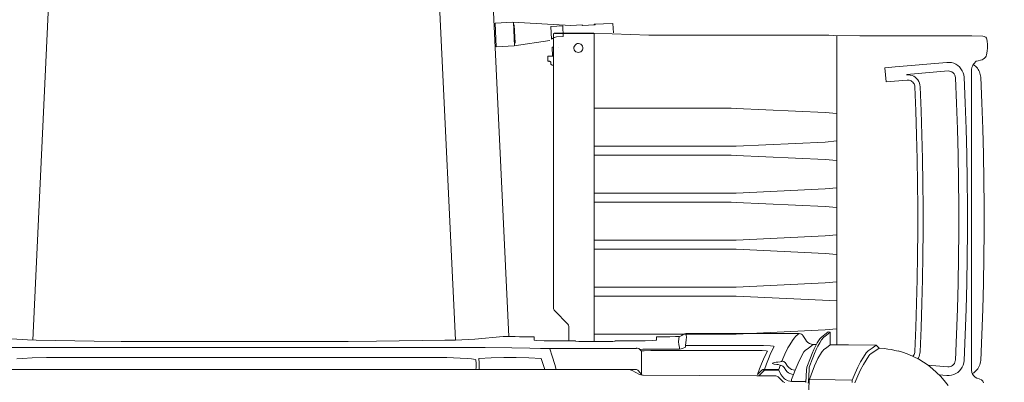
# Model space of a CAD drawing. Header units: millimetres. Extents: x 2204655785 to 2205143108, y 485765510 to 486291538.
# Tile 30 of 156: x 2204900455 to 2204902192, y 486174916 to 486175557. Entities that reach past the tile are written whole.
import ezdxf
from ezdxf.enums import TextEntityAlignment as Align
from ezdxf.lldxf.tags import DXFTag

# ---------------------------------------------------------------- set-up
doc = ezdxf.new("R2010")
doc.units = ezdxf.units.MM
doc.linetypes.add('DASHED2', pattern=[9.525, 6.35, -3.175])
doc.linetypes.add('НЕВИДИМАЯX2', pattern=[19.05, 12.7, -6.35])
for name, color, linetype in [('206ППР Панелевоз', 7, 'Continuous'), ('ППР_Автокран СКАТ-40', 7, 'Continuous'), ('ППР_Автокран_Опасная зона', 1, 'Continuous'), ('ППР_Автокран_Стрела', 7, 'Continuous'), ('ППР_Автокран_Стрела_15м', 7, 'Continuous'), ('ППР_Опасная зона от крана', 1, 'Continuous'), ('ППР_Разрез', 5, 'Continuous'), ('ППР_СКЛАД №2', 7, 'Continuous'), ('ППР_Стрела', 7, 'Continuous')]:
    doc.layers.add(name, color=color, linetype=linetype)
doc.styles.add('ППРк_М1-1', font='GOST_Common Italic.ttf', dxfattribs={"height": 800})
doc.styles.add('ППРк_М1-1кран', font='GOST_Common Italic.ttf', dxfattribs={"width": 0.8, "height": 600})
tags = doc.linetypes.add('опасная зона_Кран', pattern='A,30,-8,4,-8,30,-8,4,-8,30,-8,4,[230,Bbox.shx,S=2.5,R=0,X=0,Y=-10],-6', length=148).pattern_tags.tags
tags[24] = DXFTag(74, 5)

# ---------------------------------------------------------------- blocks, each defined once
blk = doc.blocks.new('*U374')
at = {"layer": 'ППР_Опасная зона от крана', "linetype": 'опасная зона_Кран', "lineweight": 80, "ltscale": 100}
blk.add_arc((135, 0), 54570, 90, 270, dxfattribs=at)
at = {"style": 'ППРк_М1-1', "width": 0.8}
for tag, p, height, flags in [('ОПАСНАЯ_ЗОНА', (25480.86, 21929.55), 800, 1), ('ОТЛЕТ_ГРУЗА', (25413.72, 20678.22), 800, 1), ('Кол-во_элементов', (2695.66, -1978.25), 1200, 8)]:
    blk.add_attdef(tag, p, '', height=height, dxfattribs=dict(at, flags=flags))
at = {"style": 'ППРк_М1-1', "width": 0.8, "flags": 8}
blk.add_attdef('МАРКА_КРАНА', text='', height=1200, dxfattribs=at).set_placement((8837.5, 818.17), align=Align.CENTER)
blk.add_attdef('ВЫСОТА', text='', height=1200, dxfattribs=at).set_placement((9134.89, -8454.02), align=Align.MIDDLE_CENTER)
at = {"layer": 'Defpoints', "style": 'ППРк_М1-1', "width": 0.8, "flags": 1}
for tag, p in [('МАКСИМАЛЬНАЯ_ДЛИНА_ГРУЗА', (25470.43, 19233.22)), ('ШИРИНА_ГРУЗА', (25397.01, 17803.51))]:
    blk.add_attdef(tag, p, '', height=800, dxfattribs=at)
at = {"layer": 'ППР_Разрез', "style": 'ППРк_М1-1кран', "width": 0.8, "flags": 8}
for tag, p in [('РАЗРЕЗ2', (-1027.85, 55181.17)), ('РАЗРЕЗ', (-1731.87, -54129.29))]:
    blk.add_attdef(tag, p, '', height=800, dxfattribs=at)
at = {"layer": 'ППР_Стрела', "style": 'ППРк_М1-1кран', "width": 0.8, "flags": 8}
for tag, p in [('ВЫСОТА_КРЮКА_ГОРИЗ', (-22781.64, 24557.61)), ('ВЫСОТА_КРЮКА_НАКЛ', (-23522.06, 23711.4)), ('ГАБАРИТ_СТРЕЛЫ', (-25019.84, 21408.72)), ('ВЫЛЕТ', (-19745.38, 16966.54))]:
    blk.add_attdef(tag, p, '', height=800, rotation=317, dxfattribs=at)
blk = doc.blocks.new('*U443')
at = {"layer": 'ППР_Опасная зона от крана', "linetype": 'опасная зона_Кран', "lineweight": 80, "ltscale": 100}
blk.add_arc((135, 0), 50270, 90, 270, dxfattribs=at)
at = {"layer": 'ППР_Стрела', "linetype": 'НЕВИДИМАЯX2', "lineweight": 50, "ltscale": 100}
blk.add_arc((135, 0), 38700, 90, 270, dxfattribs=at)
at = {"layer": 'ППР_Стрела', "linetype": 'Continuous', "lineweight": 100}
blk.add_arc((135, 0), 30700, 90, 270, dxfattribs=at)
at = {"style": 'ППРк_М1-1', "width": 0.8}
for tag, p, height, flags in [('ОПАСНАЯ_ЗОНА', (25480.86, 21929.55), 800, 1), ('ОТЛЕТ_ГРУЗА', (25413.72, 20678.22), 800, 1), ('Кол-во_элементов', (2695.66, -1978.25), 1200, 8)]:
    blk.add_attdef(tag, p, '', height=height, dxfattribs=dict(at, flags=flags))
at = {"style": 'ППРк_М1-1', "width": 0.8, "flags": 8}
blk.add_attdef('МАРКА_КРАНА', text='', height=1200, dxfattribs=at).set_placement((8837.5, 818.17), align=Align.CENTER)
blk.add_attdef('ВЫСОТА', text='', height=1200, dxfattribs=at).set_placement((9134.89, -8454.02), align=Align.MIDDLE_CENTER)
at = {"layer": 'Defpoints', "style": 'ППРк_М1-1', "width": 0.8, "flags": 1}
for tag, p in [('МАКСИМАЛЬНАЯ_ДЛИНА_ГРУЗА', (25470.43, 19233.22)), ('ШИРИНА_ГРУЗА', (25397.01, 17803.51))]:
    blk.add_attdef(tag, p, '', height=800, dxfattribs=at)
at = {"layer": 'ППР_Разрез', "style": 'ППРк_М1-1кран', "width": 0.8, "flags": 8}
for tag, p in [('РАЗРЕЗ2', (-1027.85, 55181.17)), ('РАЗРЕЗ', (-1731.87, -54129.29))]:
    blk.add_attdef(tag, p, '', height=800, dxfattribs=at)
at = {"layer": 'ППР_Стрела', "style": 'ППРк_М1-1кран', "width": 0.8, "flags": 8}
for tag, p in [('ВЫСОТА_КРЮКА_ГОРИЗ', (-19652.89, 21607.87)), ('ГАБАРИТ_СТРЕЛЫ', (-25019.84, 21408.72)), ('ВЫСОТА_КРЮКА_НАКЛ', (-20393.31, 20761.66)), ('ВЫЛЕТ', (-16616.63, 14016.8))]:
    blk.add_attdef(tag, p, '', height=800, rotation=317, dxfattribs=at)
blk = doc.blocks.new('*U778')
at = {"layer": 'ППР_Автокран_Опасная зона', "color": 1, "linetype": 'опасная зона_Кран', "lineweight": 80, "ltscale": 100}
blk.add_arc((-3.65, 4.56), 29000, 319.788537, 219.788112, dxfattribs=at)
at = {"layer": 'ППР_Автокран_Стрела', "lineweight": 50}
blk.add_arc((-3.65, 4.56), 18000, 319.786841, 219.78643, dxfattribs=at)
at = {"layer": 'ППР_Автокран_Стрела_15м', "linetype": 'DASHED2', "lineweight": 35}
blk.add_arc((0.22, 1.42), 15000, 319.786203, 219.767437, dxfattribs=at)
blk = doc.blocks.new('*U789')
at = {"layer": '206ППР Панелевоз', "lineweight": 5}
for p, q in [((-573.4, 2762.1), (-574.4, 2760.5)), ((-571.9, 2763.3), (-573.4, 2762.1)), ((-570.3, 2764.1), (-571.9, 2763.3)), ((-565.8, 2764.8), (-570.3, 2764.1)), ((-561.1, 2765.1), (-565.8, 2764.8)), ((-555.1, 2765), (-561.1, 2765.1)), ((-548.8, 2764.6), (-555.1, 2765)), ((-542.7, 2763.7), (-548.8, 2764.6)), ((-539.9, 2762.6), (-542.7, 2763.7)), ((-538.1, 2761.5), (-539.9, 2762.6)), ((-575.2, 2756.8), (-576.2, 2737.5)), ((-574.8, 2759.4), (-575.2, 2756.8)), ((-574.4, 2760.5), (-574.8, 2759.4)), ((-536.4, 2759.9), (-538.1, 2761.5)), ((-534.8, 2757.7), (-536.4, 2759.9)), ((-533.9, 2756.1), (-534.8, 2757.7)), ((-532.8, 2753.1), (-533.9, 2756.1)), ((-531.7, 2748.7), (-532.8, 2753.1)), ((-531.1, 2745.5), (-531.7, 2748.7)), ((-531.7, 2748.7), (-531.7, 2748.7)), ((-530.1, 2744.3), (-531.1, 2745.5)), ((-520.5, 2745.8), (-522.2, 2744)), ((-518.7, 2747.4), (-520.5, 2745.8)), ((-516.7, 2748.8), (-518.7, 2747.4)), ((-514.6, 2750), (-516.7, 2748.8)), ((-512.4, 2751), (-514.6, 2750)), ((-510.1, 2751.9), (-512.4, 2751)), ((-507.8, 2752.5), (-510.1, 2751.9)), ((-505.4, 2753), (-507.8, 2752.5)), ((-502.9, 2753.2), (-505.4, 2753)), ((-457.5, 2755.2), (-502.9, 2753.2)), ((-412, 2756.8), (-457.5, 2755.2)), ((-366.5, 2758), (-412, 2756.8)), ((-321, 2758.8), (-366.5, 2758)), ((-275.5, 2759.2), (-321, 2758.8)), ((-230, 2759.2), (-275.5, 2759.2)), ((-184.5, 2758.8), (-230, 2759.2)), ((-139, 2758), (-184.5, 2758.8)), ((-93.5, 2756.8), (-139, 2758)), ((-48, 2755.2), (-93.5, 2756.8)), ((-2.5, 2753.2), (-48, 2755.2)), ((0.1, 2752.9), (-2.5, 2753.2)), ((2.6, 2752.5), (0.1, 2752.9)), ((5.1, 2751.7), (2.6, 2752.5)), ((7.5, 2750.8), (5.1, 2751.7)), ((9.8, 2749.6), (7.5, 2750.8)), ((12, 2748.2), (9.8, 2749.6)), ((14.1, 2746.6), (12, 2748.2)), ((16, 2744.9), (14.1, 2746.6)), ((17.7, 2742.9), (16, 2744.9)), ((28.5, 2746.6), (26.7, 2743.4)), ((29.8, 2750.5), (28.5, 2746.6)), ((30.3, 2752), (29.8, 2750.4)), ((29.8, 2750.4), (29.8, 2750.5)), ((31.7, 2754.9), (30.3, 2752)), ((32.8, 2756.1), (31.7, 2754.9)), ((34.2, 2757.1), (32.8, 2756.1)), ((36.7, 2758.1), (34.2, 2757.1)), ((-576.2, 2737.5), (-576.2, 2737)), ((-576.2, 2737), (-576.2, 2737)), ((-576.2, 2737), (-576.2, 2737)), ((-576.2, 2737), (-576.2, 2539.9)), ((-527.8, 2742.1), (-530.1, 2744.3)), ((-525.3, 2740.2), (-527.8, 2742.1)), ((-522.5, 2738.7), (-525.3, 2740.2)), ((-523.8, 2742.2), (-525.2, 2740.1)), ((-522.2, 2744), (-523.8, 2742.2)), ((-520.1, 2737.8), (-522.5, 2738.7)), ((-516.3, 2737), (-520.1, 2737.8)), ((12.5, 2737), (-516.3, 2737)), ((-411.9, 2727.4), (-457.4, 2725.8)), ((-366.4, 2728.6), (-411.9, 2727.4)), ((-320.9, 2729.4), (-366.4, 2728.6)), ((-275.4, 2729.8), (-320.9, 2729.4)), ((-229.9, 2729.8), (-275.4, 2729.8)), ((-184.4, 2729.4), (-229.9, 2729.8)), ((-138.9, 2728.6), (-184.4, 2729.4)), ((-93.4, 2727.4), (-138.9, 2728.6)), ((-47.9, 2725.8), (-93.4, 2727.4)), ((14.6, 2737.1), (12.5, 2737)), ((18.4, 2737.7), (14.6, 2737.1)), ((19.2, 2740.9), (17.7, 2742.9)), ((21.6, 2739), (18.4, 2737.7)), ((20.6, 2738.6), (19.2, 2740.9)), ((24.4, 2740.9), (21.6, 2739)), ((26.7, 2743.4), (24.4, 2740.9)), ((-523.7, 2712.7), (-525.9, 2709.3)), ((-521, 2715.8), (-523.7, 2712.7)), ((-517.9, 2718.4), (-521, 2715.8)), ((-514.5, 2720.6), (-517.9, 2718.4)), ((-510.8, 2722.2), (-514.5, 2720.6)), ((-506.9, 2723.3), (-510.8, 2722.2)), ((-502.8, 2723.8), (-506.9, 2723.3)), ((-457.4, 2725.8), (-502.8, 2723.8)), ((-456.8, 2710.5), (-502.1, 2708.6)), ((-411.4, 2712.1), (-456.8, 2710.5)), ((-366.1, 2713.3), (-411.4, 2712.1)), ((-320.7, 2714.1), (-366.1, 2713.3)), ((-275.3, 2714.5), (-320.7, 2714.1)), ((-230, 2714.5), (-275.3, 2714.5)), ((-184.6, 2714.1), (-230, 2714.5)), ((-139.2, 2713.3), (-184.6, 2714.1)), ((-93.8, 2712.1), (-139.2, 2713.3)), ((-48.5, 2710.5), (-93.8, 2712.1)), ((-3.2, 2708.6), (-48.5, 2710.5)), ((-2.4, 2723.8), (-47.9, 2725.8)), ((1.6, 2723.3), (-2.4, 2723.8)), ((5.5, 2722.2), (1.6, 2723.3)), ((9.2, 2720.6), (5.5, 2722.2)), ((12.7, 2718.4), (9.2, 2720.6)), ((15.8, 2715.8), (12.7, 2718.4)), ((18.4, 2712.7), (15.8, 2715.8)), ((20.6, 2709.3), (18.4, 2712.7)), ((-528.7, 2701.7), (-529.2, 2697.7)), ((-529.2, 2697.7), (-529.2, 2693.6)), ((-529.2, 2693.6), (-521.3, 2602.5)), ((-527.6, 2705.6), (-528.7, 2701.7)), ((-525.9, 2709.3), (-527.6, 2705.6)), ((-513.9, 2698), (-514, 2695.6)), ((-514, 2695.6), (-507.7, 2622.7)), ((-513.3, 2700.4), (-513.9, 2698)), ((-512.2, 2702.6), (-513.3, 2700.4)), ((-510.8, 2704.5), (-512.2, 2702.6)), ((-508.9, 2706.2), (-510.8, 2704.5)), ((-506.8, 2707.4), (-508.9, 2706.2)), ((-504.5, 2708.2), (-506.8, 2707.4)), ((-502.1, 2708.6), (-504.5, 2708.2)), ((-2, 2708.4), (-3.2, 2708.6)), ((0.4, 2707.9), (-2, 2708.4)), ((2.6, 2706.8), (0.4, 2707.9)), ((4.6, 2705.4), (2.6, 2706.8)), ((6.3, 2703.6), (4.6, 2705.4)), ((5.7, 2659.9), (8.7, 2695)), ((7.5, 2701.5), (6.3, 2703.6)), ((8.2, 2699.8), (7.5, 2701.5)), ((8.7, 2697.4), (8.2, 2699.8)), ((8.7, 2695), (8.7, 2697.4)), ((22.3, 2705.6), (20.6, 2709.3)), ((23.4, 2701.7), (22.3, 2705.6)), ((22.7, 2679.6), (23.9, 2693.6)), ((24, 2697.7), (23.4, 2701.7)), ((23.9, 2693.6), (24, 2697.7)), ((41.9, 2695.7), (35.7, 2691.1)), ((18.4, 2675.3), (11.9, 2668)), ((25.4, 2682.2), (18.4, 2675.3)), ((32.7, 2688.6), (25.4, 2682.2)), ((35.7, 2691.1), (32.7, 2688.6)), ((5.9, 2660.3), (0.4, 2652.3)), ((11.9, 2668), (5.9, 2660.3)), ((-498.3, 2642.2), (-500.7, 2640.1)), ((-495.5, 2643.9), (-498.3, 2642.2)), ((-492.6, 2645.2), (-495.5, 2643.9)), ((-489.4, 2646.1), (-492.6, 2645.2)), ((-486.2, 2646.4), (-489.4, 2646.1)), ((-443.7, 2648.2), (-486.2, 2646.4)), ((-401.1, 2649.5), (-443.7, 2648.2)), ((-358.5, 2650.6), (-401.1, 2649.5)), ((-400.8, 2640.1), (-358.3, 2641.1)), ((-315.9, 2651.3), (-358.5, 2650.6)), ((-358.3, 2641.1), (-315.8, 2641.8)), ((-273.4, 2651.6), (-315.9, 2651.3)), ((-315.8, 2641.8), (-273.3, 2642.2)), ((-230.8, 2651.6), (-273.4, 2651.6)), ((-273.3, 2642.2), (-230.8, 2642.2)), ((-188.2, 2651.3), (-230.8, 2651.6)), ((-230.8, 2642.2), (-188.3, 2641.8)), ((-188.3, 2641.8), (-145.8, 2641.1)), ((-145.6, 2650.6), (-188.2, 2651.3)), ((-145.8, 2641.1), (-103.3, 2640.1)), ((-103, 2649.5), (-145.6, 2650.6)), ((-60.4, 2648.2), (-103, 2649.5)), ((-17.9, 2646.4), (-60.4, 2648.2)), ((-15.1, 2646.1), (-17.9, 2646.4)), ((-12.5, 2645.5), (-15.1, 2646.1)), ((-9.9, 2644.6), (-12.5, 2645.5)), ((-7.5, 2643.3), (-9.9, 2644.6)), ((-4.7, 2643.9), (-9.2, 2635.2)), ((-5.7, 2642), (-7.5, 2643.3)), ((0.4, 2652.3), (-4.7, 2643.9)), ((-506.8, 2629), (-507.3, 2625.8)), ((-507.3, 2625.8), (-507.2, 2622.5)), ((-505.9, 2632.1), (-506.8, 2629)), ((-504.6, 2635), (-505.9, 2632.1)), ((-502.8, 2637.7), (-504.6, 2635)), ((-500.7, 2640.1), (-502.8, 2637.7)), ((-497.8, 2625.1), (-497.6, 2627)), ((-497.8, 2623.3), (-497.8, 2625.1)), ((-494.6, 2586.4), (-497.8, 2623.3)), ((-497.6, 2627), (-497.1, 2628.8)), ((-497.1, 2628.8), (-496.3, 2630.4)), ((-496.3, 2630.4), (-495.3, 2632)), ((-495.3, 2632), (-494.1, 2633.4)), ((-494.1, 2633.4), (-492.7, 2634.6)), ((-492.7, 2634.6), (-491.1, 2635.6)), ((-491.1, 2635.6), (-489.4, 2636.3)), ((-489.4, 2636.3), (-487.7, 2636.8)), ((-487.7, 2636.8), (-485.8, 2637)), ((-485.8, 2637), (-443.3, 2638.7)), ((-443.3, 2638.7), (-400.8, 2640.1)), ((-103.3, 2640.1), (-60.8, 2638.7)), ((-60.8, 2638.7), (-18.3, 2637)), ((-18.3, 2637), (-16.5, 2636.8)), ((-13.2, 2626.3), (-16.6, 2617.2)), ((-16.5, 2636.8), (-14.7, 2636.3)), ((-14.7, 2636.3), (-13, 2635.6)), ((-9.2, 2635.2), (-13.2, 2626.3)), ((-13, 2635.6), (-11.4, 2634.6)), ((-11.4, 2634.6), (-10, 2633.4)), ((-18.9, 2607.7), (-20.4, 2601.7)), ((-16.6, 2617.2), (-19.5, 2607.8)), ((-19.5, 2607.8), (-18.9, 2607.7)), ((-521.3, 2602.5), (-519.6, 2584.2)), ((-22.8, 2589.6), (-23.7, 2583.4)), ((-21.7, 2595.7), (-22.8, 2589.6)), ((-20.4, 2601.7), (-21.7, 2595.7)), ((-519.6, 2584.2), (-494.6, 2586.4)), ((-24.5, 2574.1), (-29.4, 2569)), ((-23.7, 2583.4), (-24.5, 2574.7)), ((-24.5, 2574.7), (-24.5, 2574.1)), ((-14.5, 2559.7), (-24.5, 2574.1)), ((-29.4, 2569), (-30.2, 2520.2)), ((-29.4, 2569), (-24.5, 2561.9)), ((-24.5, 2561.9), (-19.6, 2554.8)), ((-19.6, 2554.8), (-18, 2553)), ((-12.9, 2557.9), (-14.5, 2559.7)), ((-10.6, 2556.1), (-12.9, 2557.9)), ((-3.4, 2551.2), (-10.6, 2556.1)), ((-576.2, 2539.9), (-576.9, 2493.7)), ((-18, 2553), (-15.8, 2551.2)), ((-15.8, 2551.2), (-8.5, 2546.3)), ((-8.5, 2546.3), (-0.1, 2541.4)), ((4.8, 2546.3), (-3.4, 2551.2)), ((-0.1, 2541.4), (9.5, 2536.5)), ((14.1, 2541.3), (4.8, 2546.3)), ((9.5, 2536.5), (20.1, 2531.6)), ((24.8, 2536.4), (14.1, 2541.3)), ((36.8, 2531.4), (24.8, 2536.4)), ((-30.2, 2520.2), (-30.5, 2487.6)), ((20.1, 2531.6), (31.9, 2526.7)), ((31.4, 2496.3), (31.9, 2526.7)), ((31.9, 2526.7), (36.5, 2526.4)), ((-576.9, 2493.7), (-577, 2485.1)), ((-577, 2485.1), (-577, 2485.1)), ((-577, 2485.1), (-577, 2167.9)), ((-30.4, 2499.4), (-576.8, 2499.4)), ((-440.5, 2479), (-438.6, 2499.4)), ((-390.3, 2499.4), (-388.4, 2479)), ((-355.7, 2499.4), (-357.5, 2479)), ((-305.5, 2479), (-307.3, 2499.4)), ((-274.6, 2479), (-272.7, 2499.4)), ((-222.5, 2479), (-224.4, 2499.4)), ((-191.6, 2479), (-189.8, 2499.4)), ((-141.4, 2499.4), (-139.6, 2479)), ((-107.7, 2499.4), (-116, 2322)), ((-58.5, 2499.4), (-56.6, 2479)), ((-53, 2484), (-52.5, 2487.6)), ((-43.9, 2472.6), (-53, 2484)), ((-52.5, 2487.6), (-47.2, 2481)), ((-52.5, 2487.6), (-30.5, 2487.6)), ((-30.5, 2487.6), (-25.1, 2481.1)), ((31.1, 2451), (31.4, 2496.3)), ((-447.9, 2322), (-440.5, 2479)), ((-388.4, 2479), (-381.1, 2322)), ((-357.5, 2479), (-364.9, 2322)), ((-298.1, 2322), (-305.5, 2479)), ((-281.9, 2322), (-274.6, 2479)), ((-215.2, 2322), (-222.5, 2479)), ((-199, 2322), (-191.6, 2479)), ((-139.6, 2479), (-132.2, 2322)), ((-56.6, 2479), (-49.2, 2322)), ((-47.2, 2481), (-43.8, 2476.7)), ((-41.9, 2470.4), (-43.9, 2472.6)), ((-43.8, 2476.7), (-41.8, 2474.5)), ((-40.6, 2469.2), (-41.9, 2470.4)), ((-41.8, 2474.5), (-40.5, 2473.4)), ((-38.9, 2468.1), (-40.6, 2469.2)), ((-40.5, 2473.4), (-38.9, 2472.3)), ((-38.9, 2472.3), (-33.6, 2469.2)), ((-33.6, 2465), (-38.9, 2468.1)), ((-33.6, 2469.2), (-28, 2466.2)), ((-25.1, 2481.1), (-21.7, 2476.7)), ((-21.7, 2476.7), (-19.8, 2474.5)), ((-19.8, 2474.5), (-18.5, 2473.4)), ((-18.5, 2473.4), (-16.9, 2472.3)), ((-16.9, 2472.3), (-16.9, 2472.3)), ((-16.9, 2472.3), (-6, 2466.2)), ((-34.2, 2448.3), (-32.5, 2451.2)), ((-28, 2462), (-33.6, 2465)), ((-32.5, 2451.2), (-31.4, 2454.5)), ((-31.4, 2454.5), (-31, 2457.8)), ((-31, 2457.8), (-31, 2463.6)), ((-29.1, 2455.5), (-31, 2457.8)), ((-23.7, 2448.6), (-29.1, 2455.5)), ((-28, 2466.2), (-21.7, 2463.1)), ((-21.7, 2458.9), (-28, 2462)), ((-21.7, 2463.1), (-14.9, 2460.1)), ((-14.9, 2455.9), (-21.7, 2458.9)), ((-14.9, 2460.1), (-7.5, 2457)), ((-7.5, 2452.8), (-14.9, 2455.9)), ((-7.5, 2457), (9.1, 2450.9)), ((9.1, 2446.7), (-7.5, 2452.8)), ((-6, 2466.2), (0.3, 2463.2)), ((0.3, 2463.2), (7.1, 2460.2)), ((7.1, 2460.2), (22.5, 2454.1)), ((9.1, 2450.9), (14.2, 2450.4)), ((14.2, 2450.4), (34.4, 2449.3)), ((22.5, 2454.1), (31.1, 2451)), ((31.3, 2450.9), (31.1, 2451)), ((34.3, 2450.7), (31.3, 2450.9)), ((57, 2449.5), (34.3, 2450.7)), ((34.4, 2449.3), (37.7, 2449)), ((-50, 2433.2), (-49.8, 2435.2)), ((-48.3, 2430.5), (-50, 2433.2)), ((-50, 2233.2), (-50, 2433.2)), ((-49.8, 2435.2), (-49.2, 2436.9)), ((-49.2, 2436.9), (-48.1, 2438.6)), ((-48.1, 2438.6), (-46.9, 2439.7)), ((-46.9, 2439.7), (-39.4, 2443.9)), ((-39.4, 2443.9), (-36.6, 2445.8)), ((-36.6, 2445.8), (-34.2, 2448.3)), ((-20.6, 2444.1), (-23.7, 2448.6)), ((-19, 2442.3), (-20.6, 2444.1)), ((-17.8, 2441.5), (-19, 2442.3)), ((-8.8, 2436.4), (-17.8, 2441.5)), ((2, 2431.1), (-8.8, 2436.4)), ((10, 2446.6), (9.1, 2446.7)), ((14.2, 2446.2), (10, 2446.6)), ((36.4, 2444.9), (14.2, 2446.2)), ((34.3, 2445.1), (34.3, 2419.6)), ((-45.4, 2427.3), (-48.3, 2430.5)), ((-42.1, 2424.2), (-45.4, 2427.3)), ((-37.9, 2421.1), (-42.1, 2424.2)), ((-30.5, 2416.4), (-37.9, 2421.1)), ((-24.7, 2413.1), (-30.5, 2416.4)), ((14.5, 2425.8), (2, 2431.1)), ((7.3, 2412.5), (9.7, 2414.5)), ((9.7, 2414.5), (11.7, 2416.9)), ((11.7, 2416.9), (13.2, 2419.7)), ((13.2, 2419.7), (14.2, 2422.6)), ((14.2, 2422.6), (14.5, 2425.8)), ((14.5, 2425.8), (21.9, 2422.9)), ((20.7, 2416.8), (19.2, 2414)), ((21.6, 2419.8), (20.7, 2416.8)), ((21.9, 2422.9), (21.6, 2419.8)), ((21.9, 2422.9), (31.1, 2419.6)), ((21.9, 2422.9), (21.9, 2422.9)), ((31.1, 2419.6), (32.6, 2419.2)), ((32.6, 2419.2), (33.4, 2419.1)), ((34, 2416.6), (33.3, 2413.7)), ((33.4, 2419.1), (34, 2419.2)), ((34, 2419.2), (34.3, 2419.6)), ((34.3, 2419.6), (34, 2416.6)), ((-13.9, 2407.8), (-24.7, 2413.1)), ((-1.3, 2402.4), (-13.9, 2407.8)), ((-1.3, 2402.4), (-1.1, 2404.1)), ((-1, 2402), (-1.3, 2402.4)), ((-1.1, 2404.1), (-0.6, 2405.7)), ((-0.4, 2399.7), (-1, 2402)), ((-0.6, 2405.7), (0.2, 2407.2)), ((0.2, 2395.4), (-0.4, 2399.7)), ((0.2, 2407.2), (1.2, 2408.4)), ((1.2, 2408.4), (7.3, 2412.5)), ((5.5, 2398.8), (4.8, 2395.9)), ((5.8, 2399.4), (5.5, 2398.8)), ((6.1, 2399.6), (5.8, 2399.4)), ((6.3, 2401.2), (6.1, 2399.6)), ((13.2, 2397.1), (6.1, 2399.6)), ((6.8, 2402.8), (6.3, 2401.2)), ((7.6, 2404.3), (6.8, 2402.8)), ((8.7, 2405.6), (7.6, 2404.3)), ((10, 2406.6), (8.7, 2405.6)), ((14.7, 2409.7), (10, 2406.6)), ((21.9, 2400.9), (14.4, 2397.1)), ((17.2, 2411.6), (14.7, 2409.7)), ((19.2, 2414), (17.2, 2411.6)), ((26, 2403.5), (21.9, 2400.9)), ((27.9, 2405.2), (26, 2403.5)), ((26.8, 2396.5), (32.7, 2402.2)), ((29.7, 2407.2), (27.9, 2405.2)), ((31.1, 2409.1), (29.7, 2407.2)), ((32.3, 2411.2), (31.1, 2409.1)), ((33.3, 2413.7), (32.3, 2411.2)), ((32.7, 2402.2), (34.9, 2404.7)), ((32.7, 2402.2), (32.7, 2402.2)), ((34.9, 2404.7), (36.5, 2407.7)), ((-28.8, 2370.2), (-28.2, 2382.7)), ((-28.2, 2382.7), (-27.7, 2387.6)), ((-27.7, 2387.6), (-27.4, 2388.8)), ((-27.4, 2388.8), (-27.3, 2389)), ((-27.3, 2389), (-27.2, 2389.1)), ((-27.2, 2389.1), (-20.6, 2385.6)), ((-20.6, 2385.6), (-13.3, 2382.1)), ((-13.3, 2382.1), (-5.2, 2378.6)), ((0.6, 2392.2), (0.2, 2395.4)), ((1.4, 2387.6), (0.6, 2392.2)), ((1.9, 2386.4), (1.4, 2387.6)), ((2.3, 2385.9), (1.9, 2386.4)), ((2.8, 2386.1), (2.3, 2385.9)), ((3.2, 2387), (2.8, 2386.1)), ((3.7, 2388.6), (3.2, 2387)), ((4.5, 2393.8), (3.7, 2388.6)), ((4.8, 2395.9), (4.5, 2393.8)), ((4.5, 2393.8), (4.5, 2393.8)), ((13.2, 2371.7), (13.2, 2397.1)), ((14.4, 2397.1), (14.4, 2371.7)), ((24.4, 2358.5), (24.8, 2392)), ((24.8, 2392), (25, 2393.5)), ((25, 2393.5), (25.5, 2394.8)), ((25.5, 2394.8), (26.3, 2396)), ((26.3, 2396), (26.8, 2396.5)), ((26.8, 2396.5), (26.8, 2396.5)), ((-29, 2354.1), (-28.8, 2370.2)), ((-20.4, 2353.9), (-20.1, 2367.9)), ((-20.1, 2367.9), (-19.6, 2375)), ((-19.6, 2375), (-19.3, 2377.1)), ((-19.3, 2377.1), (-19.1, 2377.3)), ((-19.1, 2377.3), (-19.1, 2377.3)), ((-19.1, 2377.3), (-12.4, 2373.8)), ((-12.4, 2373.8), (-4.9, 2370.3)), ((-5.2, 2378.6), (3.6, 2375.1)), ((-4.9, 2370.3), (3.3, 2366.7)), ((3.3, 2366.7), (12.3, 2363.2)), ((3.6, 2375.1), (13.2, 2371.7)), ((12.3, 2363.2), (22.1, 2359.6)), ((13.2, 2370.7), (13.2, 2371.7)), ((13.6, 2368.9), (13.2, 2370.7)), ((14.4, 2367.3), (13.6, 2368.9)), ((14.2, 2370.3), (14.4, 2371.7)), ((14.2, 2369), (14.2, 2370.3)), ((14.4, 2367.8), (14.2, 2369)), ((14.4, 2371.7), (14.4, 2371.7)), ((14.4, 2371.7), (21.1, 2365.4)), ((14.9, 2366.7), (14.4, 2367.8)), ((15.5, 2365.8), (14.4, 2367.3)), ((15.5, 2365.8), (14.9, 2366.7)), ((22.1, 2359.6), (15.5, 2365.8)), ((15.5, 2365.8), (15.5, 2365.8)), ((21.1, 2365.4), (23.1, 2363.2)), ((23.1, 2363.2), (24.5, 2361.2)), ((-29, 2232.6), (-29, 2354.1)), ((-20.4, 2178.3), (-20.4, 2353.9)), ((22.1, 2359.6), (22.1, 2359.6)), ((23.7, 2258), (24.4, 2358.5)), ((-448.1, 2312.8), (-447.9, 2322)), ((-448.1, 2071.4), (-448.1, 2312.8)), ((-381.1, 2322), (-380.9, 2312.8)), ((-380.9, 2312.8), (-380.9, 2071.4)), ((-364.9, 2322), (-365.1, 2312.8)), ((-365.1, 2312.8), (-365.1, 2071.4)), ((-297.9, 2312.8), (-298.1, 2322)), ((-297.9, 2071.4), (-297.9, 2312.8)), ((-282.2, 2312.8), (-281.9, 2322)), ((-282.2, 2071.4), (-282.2, 2312.8)), ((-215, 2312.8), (-215.2, 2322)), ((-215, 2071.4), (-215, 2312.8)), ((-199.2, 2312.8), (-199, 2322)), ((-199.2, 2071.4), (-199.2, 2312.8)), ((-132.2, 2322), (-132, 2312.8)), ((-132, 2312.8), (-132, 2071.4)), ((-116, 2322), (-116.2, 2312.8)), ((-116.2, 2312.8), (-116.2, 2071.4)), ((-49.2, 2322), (-49, 2312.8)), ((-49, 2312.8), (-49, 2071.4)), ((23.6, 2157.5), (23.7, 2258)), ((-50, 2233.2), (-47.5, 2233.8)), ((-49.6, 2230.6), (-50, 2233.2)), ((-48.4, 2228.3), (-49.6, 2230.6)), ((-46.5, 2226.1), (-48.4, 2228.3)), ((-47.5, 2233.8), (-43.9, 2234)), ((-45.3, 2223.7), (-46.5, 2226.1)), ((-44.9, 2221.1), (-45.3, 2223.7)), ((-43.9, 2234), (-38.8, 2233.8)), ((-38.8, 2233.8), (-29, 2232.6)), ((-26.2, 2232.6), (-29, 2232.6)), ((-23.8, 2227.4), (-26.2, 2232.6)), ((-23, 2224.6), (-23.8, 2227.4)), ((-22.7, 2221.6), (-23, 2224.6)), ((-44.9, 2214.6), (-44.9, 2221.1)), ((-44.9, 2221.1), (-41, 2220.5)), ((-44.2, 2205), (-44.9, 2214.6)), ((-41, 2220.5), (-35.5, 2220.4)), ((-35.5, 2220.4), (-30.7, 2220.7)), ((-30.7, 2220.7), (-25.5, 2221.6)), ((-25.5, 2221.6), (-25.5, 2221.6)), ((-25.5, 2221.6), (-22.7, 2221.6)), ((-22.7, 2221.6), (-22.7, 2170.3)), ((-44.1, 2181.5), (-44.2, 2205)), ((-38.7, 2181.5), (-44.1, 2181.5)), ((-38.6, 2181.3), (-38.7, 2181.5)), ((-38.4, 2180), (-38.6, 2181.3)), ((-37.9, 2174.7), (-38.4, 2180)), ((-37.4, 2161.3), (-37.9, 2174.7)), ((-20.3, 2171.1), (-20.4, 2178.3)), ((-577, 2167.9), (-580.7, 2070.6)), ((-37.1, 2140.9), (-37.4, 2161.3)), ((-22.7, 2170.3), (-22.4, 2157.3)), ((-22.4, 2157.3), (-22.1, 2152.4)), ((-19.2, 2154.9), (-22, 2152)), ((-19.9, 2159.3), (-20.3, 2171.1)), ((-19.4, 2155.2), (-19.9, 2159.3)), ((-19.2, 2154.9), (-19.4, 2155.2)), ((22, 2154.8), (-19.2, 2154.9)), ((15.6, 2149.3), (22, 2154.8)), ((23, 2153.8), (23.5, 2156.6)), ((23.5, 2156.6), (23.6, 2157.5)), ((-37, 2108.2), (-37.1, 2140.9)), ((-24.4, 2147.4), (-24.5, 2146.1)), ((-24.5, 2146.1), (-23.7, 2145.5)), ((-23.6, 2149.9), (-24.4, 2147.4)), ((-23.7, 2145.5), (-23.7, 1976.8)), ((-22, 2152), (-23.6, 2149.9)), ((-22.1, 2152.4), (-22, 2152)), ((13.2, 2143.3), (13.6, 2145.9)), ((13.2, 2113.4), (13.2, 2143.3)), ((13.6, 2145.9), (14.8, 2148.3)), ((14.7, 2136.3), (15, 2138.1)), ((14.8, 2148.3), (15.6, 2149.3)), ((15, 2138.1), (22, 2151.2)), ((22, 2151.2), (23, 2153.8)), ((13.6, 771.2), (13.6, 2136.3)), ((13.6, 2136.3), (14.7, 2136.3)), ((-581.2, 2105.2), (-597.9, 2104.4)), ((-597.9, 2104.4), (-596.4, 2071.4)), ((-36.7, 2108.2), (-37, 2108.2)), ((-36.6, 2107.5), (-36.7, 2108.2)), ((-36.4, 2104.1), (-36.6, 2107.5)), ((-36.3, 2094.3), (-36.4, 2104.1)), ((13.6, 2112.9), (13.2, 2113.4)), ((-36.4, 2044.2), (-36.3, 2094.3)), ((-595.9, 2072.9), (-596.4, 2072.9)), ((-596.4, 2071.4), (-595.2, 2071.4)), ((-595.4, 2072.5), (-595.9, 2072.9)), ((-595.2, 2071.9), (-595.4, 2072.5)), ((-594.2, 2051), (-595.2, 2071.9)), ((-580.7, 2070.6), (-581.3, 2001.8)), ((-580.2, 1999.7), (-579.5, 2071.4)), ((-579.5, 2071.4), (-36.3, 2071.4)), ((-595.3, 2049.9), (-594.6, 2050.1)), ((-594.3, 2030.1), (-595.3, 2049.9)), ((-594.6, 2050.1), (-594.3, 2050.5)), ((-594.3, 2050.5), (-594.2, 2051)), ((-557.7, 2050.8), (-559.6, 2049.7)), ((-555.6, 2051.4), (-557.7, 2050.8)), ((-553.3, 2051.4), (-555.6, 2051.4)), ((-551.2, 2050.7), (-553.3, 2051.4)), ((-549.3, 2049.4), (-551.2, 2050.7)), ((-562.1, 2046), (-562.5, 2043.8)), ((-562.5, 2043.8), (-562.5, 2043.5)), ((-562.5, 2043.5), (-562.2, 2041.3)), ((-562.2, 2041.3), (-561.2, 2039.3)), ((-561.1, 2048), (-562.1, 2046)), ((-561.2, 2039.3), (-559.8, 2037.6)), ((-559.6, 2049.7), (-561.1, 2048)), ((-559.8, 2037.6), (-557.9, 2036.4)), ((-557.9, 2036.4), (-555.8, 2035.7)), ((-555.8, 2035.7), (-553.5, 2035.7)), ((-553.5, 2035.7), (-551.4, 2036.3)), ((-551.4, 2036.3), (-549.5, 2037.5)), ((-549.5, 2037.5), (-548, 2039.2)), ((-547.9, 2047.7), (-549.3, 2049.4)), ((-548, 2039.2), (-547.1, 2041.2)), ((-547, 2045.7), (-547.9, 2047.7)), ((-547.1, 2041.2), (-546.7, 2043.4)), ((-546.7, 2043.4), (-547, 2045.7)), ((-546.7, 2043.4), (-546.7, 2043.4)), ((-37.1, 2005.3), (-37, 2038.5)), ((-37, 2038.5), (-36.7, 2038.5)), ((-36.7, 2038.5), (-36.4, 2044.2)), ((13.2, 2033.2), (13.6, 2033.7)), ((13.2, 2004.3), (13.2, 2033.2)), ((-600.1, 1928.1), (-594.3, 2030.1)), ((-574.8, 2016.6), (-593.6, 2015.8)), ((-593.6, 2015.8), (-592.6, 1994.8)), ((-574.2, 2005), (-574.8, 2016.6)), ((-574.8, 2016.6), (-574.8, 2016.6)), ((-66.9, 2025), (-90.1, 2001.9)), ((-65.2, 2026.1), (-66.9, 2025)), ((-64.6, 2026.3), (-65.8, 2025.9)), ((-63.2, 2026.6), (-64.6, 2026.3)), ((-37, 2026.6), (-63.2, 2026.6)), ((-581.3, 2001.8), (-580.2, 2001.8)), ((-95.3, 1999.7), (-580.2, 1999.7)), ((-574.1, 2004.8), (-574.2, 2005)), ((-573.7, 2002.9), (-574.1, 2004.8)), ((-573, 2001), (-573.7, 2002.9)), ((-572.2, 1999.3), (-573, 2001)), ((-571.1, 1997.6), (-572.2, 1999.3)), ((-569.9, 1996.2), (-571.1, 1997.6)), ((-556, 1999.7), (-555.9, 1997.2)), ((-555.9, 1997.2), (-540.3, 1997.9)), ((-555, 2008.9), (-555, 2008.9)), ((-555, 2008.9), (-555, 2008.9)), ((-555, 2008.9), (-555, 2008.9)), ((-555, 2008.9), (-555, 2008.9)), ((-555, 2008.9), (-555, 2008.9)), ((-555, 2008.9), (-555, 2008.9)), ((-540.4, 1999.7), (-540, 1991.6)), ((-524.3, 1997.1), (-524.3, 1999.7)), ((-94.2, 1999.8), (-95.3, 1999.7)), ((-92.7, 2000.2), (-94.2, 1999.8)), ((-91.3, 2000.9), (-92.7, 2000.2)), ((-90.1, 2001.9), (-91.3, 2000.9)), ((-37.5, 1983), (-37.1, 2005.3)), ((-10.4, 1997.5), (4.7, 2002)), ((4.7, 2002), (13.2, 2004.3)), ((-592.6, 1994.8), (-570.3, 1995.9)), ((-570.3, 1995.9), (-569.9, 1996.2)), ((-567.6, 1993.1), (-558.1, 1930.1)), ((-540, 1991.6), (-540, 1991.1)), ((-540, 1991.1), (-539.9, 1989.6)), ((-539.9, 1989.6), (-535.2, 1989.8)), ((-539.9, 1989.6), (-539.9, 1989.6)), ((-535.2, 1989.8), (-533, 1989.6)), ((-533, 1989.6), (-532, 1989.8)), ((-532, 1989.8), (-531.4, 1990.4)), ((-531.4, 1990.4), (-531, 1991.5)), ((-531, 1992.8), (-530.6, 1993.8)), ((-530.9, 1991.8), (-531, 1992.9)), ((-531, 1992.9), (-531, 1992.8)), ((-531, 1991.5), (-530.9, 1991.8)), ((-530.9, 1991.8), (-530.9, 1991.8)), ((-530.6, 1993.8), (-529.6, 1994.6)), ((-529.6, 1994.6), (-528.7, 1995)), ((-528.7, 1995), (-526.2, 1995.1)), ((-526.2, 1995.1), (-525.5, 1995.4)), ((-525.5, 1995.4), (-524.6, 1996.2)), ((-524.6, 1996.2), (-524.3, 1997)), ((-524.3, 1997), (-524.3, 1997.1)), ((-38.1, 1969.6), (-37.5, 1983)), ((-23.2, 1993), (-10.4, 1997.5)), ((13.6, 1984.1), (0.8, 1980.1)), ((-44.3, 1939.4), (-44.2, 1963.7)), ((-44.2, 1963.7), (-44.1, 1965.2)), ((-44.1, 1965.2), (-38.7, 1965.2)), ((-38.7, 1965.2), (-38.6, 1965.3)), ((-38.6, 1965.3), (-38.1, 1969.6)), ((-23.7, 1976.8), (-24.4, 1957.9)), ((-5.9, 1977.8), (-7.1, 1955.8)), ((0.8, 1980.1), (-5.9, 1977.8)), ((-24.4, 1957.9), (-25.1, 1926.3)), ((-7.1, 1955.8), (-7.7, 1933.8)), ((-598.6, 1896.7), (-600.1, 1928.1)), ((-558.2, 1930.8), (-600, 1928.9)), ((-597.1, 1929), (-595.9, 1929.4)), ((-595.9, 1929.4), (-595, 1930.3)), ((-595, 1930.3), (-594.9, 1930.5)), ((-594.9, 1930.5), (-563.5, 1932)), ((-563.5, 1932), (-562.6, 1931.2)), ((-562.6, 1931.2), (-561.5, 1930.7)), ((-561.5, 1930.7), (-561.2, 1930.7)), ((-558.1, 1930.1), (-556.6, 1898.7)), ((-44.9, 1932.1), (-44.3, 1939.4)), ((-44.9, 1910.6), (-44.9, 1932.1)), ((-7.7, 1933.8), (-7.7, 1911.9)), ((-44.9, 1920.9), (-1370.6, 1858.1)), ((-25.1, 1926.3), (-25.4, 1879.3)), ((-7.7, 1911.9), (-7.1, 1889.9)), ((-556.6, 1898.7), (-598.6, 1896.7)), ((-40.4, 1860.8), (-44.9, 1910.6)), ((-25.4, 1879.3), (-25.4, 1028.3)), ((-7.1, 1889.9), (-5.9, 1867.9)), ((-38.6, 1826.6), (-40.4, 1860.8)), ((-5.9, 1867.9), (1.4, 1868.6)), ((-5.4, 1854.7), (-4.8, 1858.7)), ((-4.8, 1858.7), (-4.2, 1861.5)), ((-4.2, 1861.5), (-3.8, 1862.3)), ((-3.8, 1862.3), (-3.5, 1862.6)), ((-3.5, 1862.6), (3, 1863.1)), ((1.4, 1868.6), (9.4, 1868.7)), ((3, 1863.1), (9.9, 1863)), ((9.4, 1868.7), (13.6, 1868.5)), ((9.9, 1863), (13.6, 1862.7)), ((-6.9, 1834.9), (-6.1, 1847.5)), ((-6.1, 1847.5), (-5.4, 1854.7)), ((-38.6, 1826.6), (-1370.6, 1763.5)), ((-38.2, 1807.6), (-38.6, 1826.6)), ((-7.6, 1811.3), (-6.9, 1834.9)), ((-36.5, 1687.1), (-38.2, 1807.6)), ((-7.9, 1784.5), (-7.6, 1811.3)), ((-7.9, 1123), (-7.9, 1784.5)), ((-36.3, 1637.5), (-36.5, 1687.1)), ((-36.4, 1236.7), (-36.3, 1637.5)), ((-36.9, 1189), (-36.4, 1236.7)), ((-38.4, 1086.7), (-36.9, 1189)), ((-38.6, 1081), (-1370.6, 1144)), ((-7.8, 1105), (-7.9, 1123)), ((-7.2, 1080.1), (-7.8, 1105)), ((-39, 1071.7), (-38.4, 1086.7)), ((-6.3, 1062.9), (-7.2, 1080.1)), ((-40.6, 1043.2), (-39, 1071.7)), ((-5.4, 1052.8), (-6.3, 1062.9))]:
    blk.add_line(p, q, dxfattribs=at)
blk = doc.blocks.new('Бортовой панелевоз')
at = {"layer": 'ППР_СКЛАД №2'}
blk.add_blockref('*U789', (26722.3, 14240.3), dxfattribs=at)

msp = doc.modelspace()

# ---------------------------------------------------------------- block references
msp.add_blockref('*U374', (2204954762.1, 486208475.8))

# ---------------------------------------------------------------- next in the draw order: block references
at = {"rotation": 270}
msp.add_blockref('*U443', (2204922508.3, 486164273.5), dxfattribs=at)

# ---------------------------------------------------------------- next in the draw order: block references
at = {"layer": 'ППР_Автокран СКАТ-40', "rotation": 180}
msp.add_blockref('*U778', (2204908503.8, 486186276), dxfattribs=at)

# ---------------------------------------------------------------- next in the draw order: block references
at = {"rotation": 270}
msp.add_blockref('Бортовой панелевоз', (2204885156.4, 486201674.8), dxfattribs=at)

doc.saveas('drawing.dxf')
